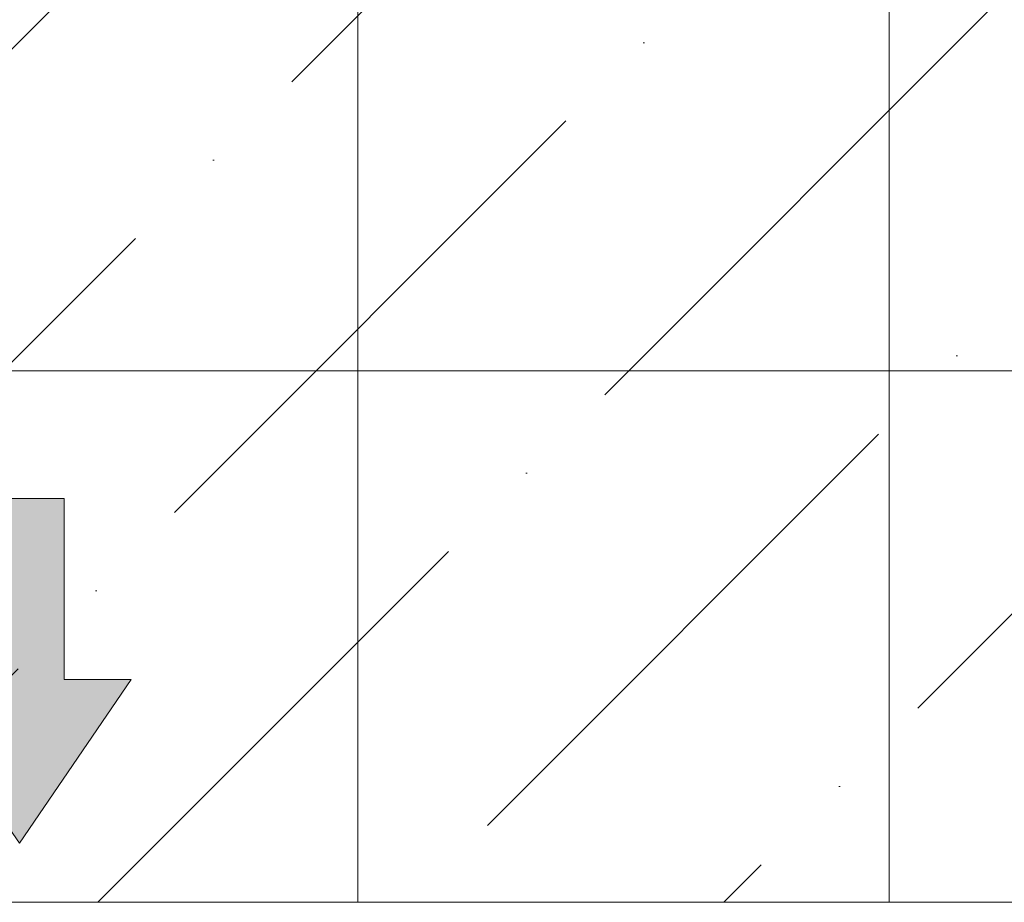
# Model space of a CAD drawing. Header units: millimetres. Extents: x 71658 to 298332, y -154437 to -30421.
# Tile 115 of 155: x 92943 to 94055, y -58241 to -57245. Entities that reach past the tile are written whole.
import ezdxf

# ---------------------------------------------------------------- set-up
doc = ezdxf.new("R2010")
doc.units = ezdxf.units.MM
doc.header["$LTSCALE"] = 500
doc.header["$MEASUREMENT"] = 0
doc.layers.add('SA_Ripplagi', color=45, linetype='Continuous', lineweight=9)
doc.layers.add('VAL_TING', color=7, linetype='Continuous', lineweight=18)

# ---------------------------------------------------------------- blocks, each defined once
blk = doc.blocks.new('VALGUSTID')
at = {"layer": 'VAL_TING', "true_color": 0x029e21}
blk.add_hatch(color=104, dxfattribs=at).paths.add_polyline_path([(216188.1, -44898.8), (216315.6, -45083.3), (216441.6, -44898.8), (216366.1, -44898.8), (216366.1, -44694.3), (216265.1, -44694.3), (216265.1, -44898.8)])
at = {"layer": 'VAL_TING', "color": 104, "true_color": 0x029e21}
for points in [[(216188.1, -44898.8), (216265.1, -44898.8), (216265.1, -44694.3), (216366.1, -44694.3), (216366.1, -44898.8), (216441.6, -44898.8)], [(216188.1, -44898.8), (216315.6, -45083.3), (216441.6, -44898.8)]]:
    blk.add_lwpolyline(points, dxfattribs=at)

msp = doc.modelspace()

# ---------------------------------------------------------------- hatches: boundary and pattern name
at = {"layer": 'SA_Ripplagi'}
h = msp.add_hatch(dxfattribs=at)
h.set_pattern_fill('ANSI36', color=256, scale=2000)
h.set_pattern_definition([(45, (0, 14898.22), (132.5825, 486.1359), [625, -125, 0, -125])])
h.paths.add_polyline_path([(95453.139, -53140.997), (93172.679, -53140.997), (93114.679, -53140.997), (89938.061, -53140.997), (89938.061, -55791.092), (89938.061, -58241.082), (95440.679, -58241.092)])

# ---------------------------------------------------------------- linework, layer by layer
at = {"layer": 'SA_Ripplagi', "linetype": 'Continuous', "lineweight": 18}
for p, q in [((93324.679, -53140.997), (93324.679, -58241.086)), ((93924.679, -53140.997), (93924.679, -58241.088)), ((89938.061, -57641.092), (95440.679, -57641.092))]:
    msp.add_line(p, q, dxfattribs=at)
at = {"layer": 'SA_Ripplagi'}
msp.add_line((95440.679, -58241.092), (89938.061, -58241.077), dxfattribs=at)

# ---------------------------------------------------------------- block references
at = {"layer": 'VAL_TING'}
msp.add_blockref('VALGUSTID', (-123373.264, -13090.897), dxfattribs=at)

doc.saveas('drawing.dxf')
